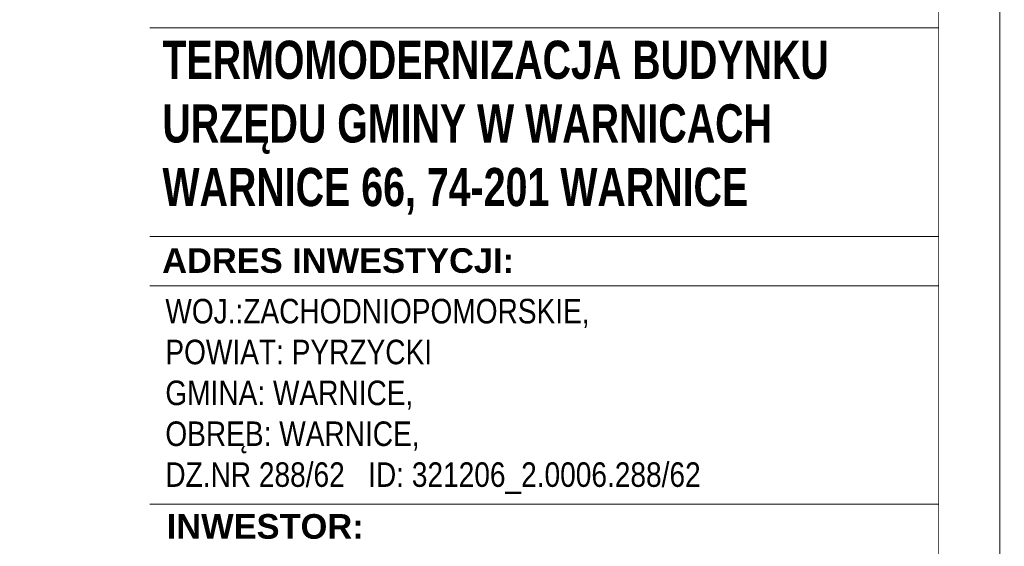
# Model space of a CAD drawing. Header units: millimetres. Extents: x 8949 to 48457, y -1077 to 15217.
# Tile 34 of 63: x 23179 to 23581, y 11762 to 11977. Entities that reach past the tile are written whole.
import ezdxf

# ---------------------------------------------------------------- set-up
doc = ezdxf.new("R2010")
doc.units = ezdxf.units.MM
doc.layers.add('0A_TABELKA', color=7, linetype='Continuous', lineweight=0)
doc.layers.add('0Z_OPISY', color=7, linetype='Continuous', lineweight=9)
doc.styles.add('Arial', font='arial.ttf')
doc.styles.add('ARIAL 2', font='ARIALN.TTF')

msp = doc.modelspace()

# ---------------------------------------------------------------- linework, layer by layer
at = {"layer": '0Z_OPISY'}
for points in [[(20379.06, 11319.97), (23579.06, 11319.97), (23579.06, 13419.97), (20379.06, 13419.97)], [(20404.06, 11344.97), (23554.06, 11344.97), (23554.06, 13394.97), (20404.06, 13394.97)]]:
    msp.add_lwpolyline(points, close=True, dxfattribs=at)

# ---------------------------------------------------------------- texts
at = {"layer": '0Z_OPISY', "insert": (23185.44, 13387.08), "char_height": 10.00328, "width": 323.2908, "attachment_point": 1, "line_spacing_factor": 0.9, "style": 'ARIAL 2'}
msp.add_mtext('\\pi-20.007,l20.007,t20.007;{\\fArial|b0|i0|c238|p34;\\~\\~ UWAGI:\\P1. ^IWszystkie wymiary i rzędne należy sprawdzić na budowie, a zaistniałe niezgodności pomiędzy projektem architektoniczno-budowlanym i pozostałymi opracowaniami branżowymi należy wyjaśnić i uzgodnić z Głównym Projektantem.\\P2. ^IWszystkie systemowe rozwiązania detali wykonać zgodnie ze sztuką budowlaną\\P3.^IIzolacje wykonać zgodnie ze sztuką budowlaną zapewniając ciągłość izolacji\\P4. ^IPrzed zamówieniem elementów o małej tolerancji wymiarowej sprawdzić ilość i wymiary otworów na budowie\\P5. ^ISzczegółowe projekty instalacji sanitarnych, elektrycznych, teletechnicznych są tematem odpowiednich opracowań branżowych. \\P   ^IW przypadku wystąpienia rozbieżności pomiędzy poszczególnymi opracowaniami lub braku informacji należy uzgodnić rozwiązanie z autorem projektu.\\P6. ^IElementy konstrukcyjne są określone szczegółowo w projekcie konstrukcyjnym.\\P7. ^IUwagi i opisy zamieszczone w części opisowej projektu są integralną częścią niniejszego opracowania.\\P8.\\~^IZabezpieczenia pożarowe wykonać wg opisu technicznego, wszystkie elementy drewniane należy zabezpieczyć do klasy NRO\\P9.\\~^IZmiany materiałów budowlanych, wykończeniowych, technologii czy urządzeń mogą być wprowadzane jedynie za pisemną zgodą Autora projektu.\\P10. Wszelkie materiały użyte w projekcie, rozwiązania techniczne i urządzenia muszą odpowiadać normom bezpieczeństwa ppoż. i bhp; posiadać odpowiednie atesty i aprobaty do stosowania w budownictwie.\\P11. Wszystkie wymienione w projekcie nazwy producentów, firm, zastosowanych wyrobów należy traktować jako modelowe. Można zastosować inne rozwiązania pod warunkiem że będą równoważne i uzgodnione z Autorem projektu.\\P12. Wszelkie elementy wykończenia i kolorystyki należy uzgadniać z Autorem projektu.\\P13. Prowadzenie poszczególnych instalacji oraz lokalizacja urządzeń zgodnie z projektami branżowymi oraz opisem technicznym.}', dxfattribs=at)

# ---------------------------------------------------------------- next in the draw order: wipeouts: each hides what was drawn before it
msp.add_wipeout([(23232.31, 11344.97), (23232.31, 11993.35), (23554.06, 11993.35), (23554.06, 11344.97)]).dxf.layer = '0A_TABELKA'

# ---------------------------------------------------------------- next in the draw order: linework, layer by layer
at = {"layer": '0A_TABELKA'}
for p, q in [((23232.31, 11973.24), (23554.06, 11973.24)), ((23232.31, 11973.24), (23554.06, 11973.24)), ((23232.31, 11888.08), (23554.06, 11888.08)), ((23232.31, 11867.97), (23554.06, 11867.97)), ((23232.31, 11778.97), (23554.06, 11778.97))]:
    msp.add_line(p, q, dxfattribs=at)

# ---------------------------------------------------------------- next in the draw order: texts
at = {"layer": '0A_TABELKA', "attachment_point": 1, "style": 'Arial'}
for s, insert, char_height, width in [('{\\fArial Narrow|b1|i0|c238|p34;\\H1.23077x;\\W0.9;TERMOMODERNIZACJA BUDYNKU \\PURZĘDU GMINY W WARNICACH \\PWARNICE 66, 74-201 WARNICE}', (23237.42, 11968.01), 12.65, 393.2745), ('{\\W1;\\fArial|b1|i0|c238|p34;ADRES INWESTYCJI: }', (23237.31, 11883.37), 10.0547, 424.3316), ('{\\fArial Narrow|b0|i0|c238|p34;WOJ.:ZACHODNIOPOMORSKIE, \\PPOWIAT: PYRZYCKI\\PGMINA: WARNICE, \\POBRĘB: WARNICE,\\PDZ.NR 288/62   ID: 321206_2.0006.288/62}', (23238.6, 11862.7), 10, 697.0338), ('{\\W1;\\fArial|b1|i0|c238|p34;INWESTOR: }', (23239.16, 11774.91), 10.0547, 29.0235)]:
    msp.add_mtext(s, dxfattribs=dict(at, insert=insert, char_height=char_height, width=width))

doc.saveas('drawing.dxf')
